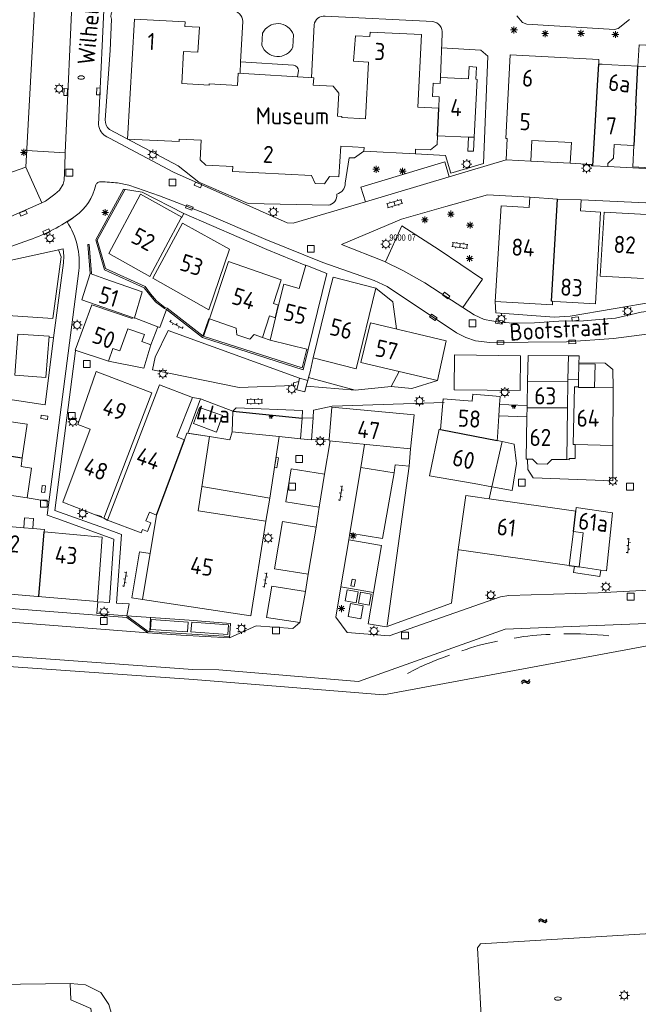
# Model space of a CAD drawing. Extents: x 168769 to 512904, y 516715 to 1559940.
# Tile 52 of 186: x 169092 to 169183, y 519219 to 519363. Entities that reach past the tile are written whole.
import ezdxf

# ---------------------------------------------------------------- set-up
doc = ezdxf.new("R2010")
doc.units = 0
doc.header["$MEASUREMENT"] = 0
doc.layers.get('0').update_dxf_attribs({"linetype": 'CONTINUOUS'})
for name, color, linetype, lineweight in [('+Overig_opstal_BWT', 4, 'CONTINUOUS', 0), ('B01_HOOFDGEBOUW', 10, 'CONTINUOUS', 0), ('B02_bijgebouw', 12, 'CONTINUOUS', 0), ('B04_KUNSTWERK', 32, 'CONTINUOUS', 0), ('B07_scheidingsmuur', 14, 'CONTINUOUS', 25), ('Q04_wegmarkering', 7, 'CONTINUOUS', 0), ('Q07_KADEMUUR', 7, 'CONTINUOUS', 0), ('Q21_LANTAARNPAAL', 7, 'CONTINUOUS', 18), ('Q23_kolk', 7, 'CONTINUOUS', 18), ('Q26_BOOM', 7, 'CONTINUOUS', 18), ('Q28_rioolput', 7, 'CONTINUOUS', 18), ('Q92_BRANDKRAAN', 7, 'CONTINUOUS', 0), ('S02_symb_open_verh', 7, 'CONTINUOUS', 13), ('T01_Muur', 10, 'CONTINUOUS', 0), ('T02_RASTER', 34, 'CONTINUOUS', 0), ('T03_HEK', 34, 'CONTINUOUS', 0), ('T05_SCHUTTING', 7, 'CONTINUOUS', 25), ('V00_kant_verharding', 252, 'CONTINUOUS', 0), ('V02_Kant_open_verh', 253, 'CONTINUOUS', 0)]:
    doc.layers.add(name, color=color, linetype=linetype, lineweight=lineweight)
for name, color, linetype in [('S04_Talud', 7, 'CONTINUOUS'), ('S05_Water', 132, 'CONTINUOUS'), ('T20_TALUD', 34, 'CONTINUOUS'), ('Z02_Huisnummer', 253, 'CONTINUOUS'), ('Z06_STRAATNAAM', 7, 'CONTINUOUS'), ('Z09_FUNCTIEAANDUIDING', 7, 'CONTINUOUS')]:
    doc.layers.add(name, color=color, linetype=linetype)
doc.styles.add('ISOCP', font='isocp.shx', dxfattribs={"height": 1.8})
doc.styles.get("Standard").update_dxf_attribs({"font": 'ISOB.SHX'})

# ---------------------------------------------------------------- blocks, each defined once
blk = doc.blocks.new('Q21')
at = {"color": 0}
for points in [[(-1.5, 0), (-1, 0)], [(-1.06, 1.06), (-0.71, 0.71)], [(0, 1.5), (0, 1)], [(1.06, 1.06), (0.71, 0.71)], [(1.5, 0), (1, 0)], [(-1.06, -1.06), (-0.71, -0.71)], [(0, -1.5), (0, -1)], [(1.06, -1.06), (0.71, -0.71)]]:
    blk.add_lwpolyline(points, dxfattribs=at)
blk.add_circle((0, 0), 1, dxfattribs=at)
blk = doc.blocks.new('Q26')
at = {"color": 0}
for p, q in [((-1, 0), (1, 0)), ((-0.7, 0.7), (0.7, -0.7)), ((0.7, 0.7), (-0.7, -0.7)), ((0, 1), (0, -1))]:
    blk.add_line(p, q, dxfattribs=at)
blk = doc.blocks.new('Q28')
at = {"color": 0}
blk.add_lwpolyline([(1, 1), (1, -1), (-1, -1), (-1, 1)], close=True, dxfattribs=at)
blk = doc.blocks.new('Q23')
at = {"color": 0}
blk.add_lwpolyline([(0.99, -0.5), (-0.99, -0.5), (-0.99, 0.5), (0.99, 0.5), (0.99, -0.5)], dxfattribs=at)
blk = doc.blocks.new('Q92')
at = {"color": 0}
blk.add_ellipse((0, 0), major_axis=(-0.991, 0), ratio=0.499983, start_param=1.570796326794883, end_param=7.853981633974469, dxfattribs=at)
blk = doc.blocks.new('S05')
at = {"color": 0}
for p, q in [((0.08, 0.3), (0.38, 0.59)), ((0.11, -0.19), (0.41, 0.09)), ((0.38, 0.59), (0.68, 0.71)), ((0.41, 0.09), (0.71, 0.21)), ((0.68, 0.71), (1.01, 0.62)), ((0.71, 0.21), (1.02, 0.12)), ((1.01, 0.62), (1.33, 0.37)), ((1.02, 0.12), (1.36, -0.12)), ((1.33, 0.37), (1.66, 0.13)), ((1.66, 0.13), (1.97, 0.04)), ((1.97, 0.04), (2.28, 0.16)), ((2.28, 0.16), (2.58, 0.44)), ((1.36, -0.12), (1.68, -0.37)), ((1.68, -0.37), (2, -0.46)), ((2, -0.46), (2.31, -0.33)), ((2.31, -0.33), (2.61, -0.05))]:
    blk.add_line(p, q, dxfattribs=at)
blk = doc.blocks.new('S022')
at = {"color": 0}
for p, q in [((0.01, 1.15), (0.31, 1.15)), ((0.31, -2.3), (0.31, 2.3)), ((0.31, 2.1), (1.51, 2.1)), ((0.31, 0), (1.51, 0)), ((1.51, -2.3), (1.51, 2.3)), ((1.51, 1.05), (1.81, 1.05)), ((0.01, -1.15), (0.31, -1.15)), ((0.31, -2.1), (1.51, -2.1)), ((1.51, -1.05), (1.81, -1.05))]:
    blk.add_line(p, q, dxfattribs=at)
blk = doc.blocks.new('S026')
for p, q in [((0, 0), (4.4, 0)), ((0.2, 0.5), (0.2, 0)), ((1.2, 0), (1.2, -0.5)), ((2.2, 0.5), (2.2, 0)), ((3.2, 0), (3.2, -0.5)), ((4.2, 0.5), (4.2, 0))]:
    blk.add_line(p, q)
blk = doc.blocks.new('S04')
at = {"color": 0}
for p, q in [((0, 0.5), (0.5, 0.5)), ((0, 0.25), (1, 0.25)), ((0, 0), (0.5, 0)), ((0, -0.25), (1, -0.25)), ((0, -0.5), (0.5, -0.5))]:
    blk.add_line(p, q, dxfattribs=at)

msp = doc.modelspace()

# ---------------------------------------------------------------- linework, layer by layer
at = {"layer": '+Overig_opstal_BWT'}
msp.add_lwpolyline([(169130.01, 519297.85), (169129.67, 519297.91), (169129.92, 519299.34), (169130.26, 519299.28), (169130.01, 519297.85)], dxfattribs=at)
at = {"layer": 'B01_HOOFDGEBOUW'}
for p, q in [((169101.5, 519322.36), (169102.75, 519326.22)), ((169102.75, 519326.22), (169104.89, 519325.45)), ((169104.89, 519325.45), (169110.33, 519323.51)), ((169110.33, 519323.51), (169109.2, 519319.74)), ((169108.9, 519319.77), (169101.5, 519322.36))]:
    msp.add_line(p, q, dxfattribs=at)
for points in [[(169150.23, 519343.67), (169142.7, 519344.1), (169142.73, 519344.62), (169139.33, 519344.8), (169139.07, 519340.32), (169137.68, 519340.39), (169136.97, 519339.32), (169135.61, 519339.35), (169135.07, 519340.52), (169123.52, 519341.09), (169123.55, 519341.84), (169119.61, 519342.03), (169118.81, 519342.8), (169118.97, 519345.67), (169115.74, 519345.85), (169115.72, 519345.47), (169108.21, 519345.85), (169109.21, 519363.34), (169116.61, 519362.96), (169116.56, 519362.28), (169118.68, 519362.19), (169118.48, 519358.52), (169116.36, 519358.63), (169116.1, 519353.98), (169120.1, 519353.72), (169120.1, 519353.92), (169124.25, 519353.67), (169124.36, 519355.47), (169135.39, 519354.81), (169135.31, 519353.74), (169138.24, 519353.59), (169139.05, 519352.56), (169138.88, 519349.18), (169139.48, 519349.15), (169139.48, 519349), (169142.93, 519348.81), (169143.39, 519357.08), (169141.21, 519357.2), (169141.49, 519360.9), (169143.59, 519360.83), (169143.64, 519361.46), (169151.14, 519361.13), (169150.59, 519350.49)], [(169164.07, 519358.16), (169163.43, 519345.92), (169163.64, 519345.91), (169163.48, 519342.79)], [(169164.07, 519358.16), (169177.04, 519357.48), (169177, 519356.79)], [(169157.98, 519354.63), (169158.06, 519356.42), (169159.15, 519356.35), (169159.08, 519354.57)], [(169177.53, 519356.76), (169177, 519356.79), (169182.73, 519356.49)], [(169182.73, 519356.49), (169188.9, 519356.17), (169188.94, 519356.95), (169190.18, 519356.88)], [(169153.88, 519354.85), (169153.84, 519353.95), (169152.81, 519353.99), (169152.74, 519352.04), (169153.72, 519352), (169153.66, 519350.37)], [(169153.88, 519354.85), (169157.98, 519354.63)], [(169159.08, 519354.57), (169159.23, 519354.56), (169158.81, 519346.11)], [(169153.66, 519350.37), (169150.59, 519350.49)], [(169153.47, 519346.33), (169153.41, 519345.07), (169152.46, 519344.26), (169150.27, 519344.35), (169150.23, 519343.67)], [(169157.97, 519346.14), (169153.47, 519346.33)], [(169158.81, 519346.11), (169157.97, 519346.14)], [(169167.09, 519342.6), (169167.24, 519345.63), (169173.01, 519345.33), (169172.85, 519342.31)], [(169182.15, 519344.91), (169179.24, 519345.05), (169179.15, 519343.06), (169178.34, 519342.28), (169178.31, 519341.83)], [(169182.15, 519344.91), (169181.99, 519341.77), (169184.6, 519341.64), (169184.75, 519344.79)], [(169163.48, 519342.79), (169167.09, 519342.6)], [(169172.85, 519342.31), (169175.97, 519342.15), (169175.96, 519341.95), (169176.14, 519341.94)], [(169176.14, 519341.94), (169178.31, 519341.83)], [(169116.05, 519334.34), (169111.47, 519325.77), (169105.45, 519329.14), (169110.07, 519337.78)], [(169116.11, 519334.45), (169110.07, 519337.78)], [(169166.94, 519337.36), (169166.86, 519335.87), (169162.76, 519336.09), (169161.88, 519322.13)], [(169170.99, 519337.08), (169166.94, 519337.36)], [(169170.99, 519337.08), (169174.45, 519336.95)], [(169174.45, 519336.95), (169174.36, 519335.35)], [(169174.36, 519335.35), (169177.25, 519335.18)], [(169177.25, 519335.18), (169176.51, 519321.8)], [(169177.8, 519335.15), (169177.23, 519325.83)], [(169177.8, 519335.15), (169184, 519334.81)], [(169120.09, 519320.9), (169111.89, 519325.54), (169116.22, 519333.57), (169123.07, 519329.76), (169120.09, 519320.9)], [(169116.11, 519334.45), (169116.05, 519334.34)], [(169130.25, 519321.57), (169129.5, 519321.81), (169130.63, 519325.28), (169122.94, 519327.94), (169120.14, 519319.58), (169124.08, 519318.21), (169124.17, 519317.26), (169126.03, 519316.62), (169126.68, 519317.3), (169127.89, 519316.88)], [(169131, 519324.64), (169133.28, 519324.01), (169134.24, 519327.43)], [(169134.24, 519327.43), (169137.32, 519326.23)], [(169137.32, 519326.23), (169134.58, 519315.09)], [(169130.25, 519321.57), (169131, 519324.64)], [(169138.21, 519325.67), (169137.66, 519323.45)], [(169144.46, 519324.05), (169138.21, 519325.67)], [(169183.55, 519325.47), (169177.23, 519325.83)], [(169135.28, 519313.89), (169141.56, 519312.31), (169144.46, 519324.05)], [(169137.66, 519323.45), (169135.28, 519313.89)], [(169161.88, 519322.13), (169170.24, 519321.63), (169170.27, 519322.15)], [(169170.27, 519322.15), (169170.09, 519322.16)], [(169170.58, 519322.14), (169170.27, 519322.15)], [(169176.51, 519321.8), (169170.58, 519322.14)], [(169100.54, 519315.01), (169102.97, 519321.62), (169108.86, 519319.64)], [(169109.2, 519319.74), (169112.61, 519318.42), (169111.61, 519315.77), (169110.26, 519316.28), (169110.65, 519317.31), (169108.23, 519318.14), (169107.08, 519314.9), (169106.03, 519315.27), (169105.4, 519313.39), (169100.54, 519315.01)], [(169108.86, 519319.64), (169108.9, 519319.77)], [(169109.2, 519319.74), (169109.18, 519319.68), (169108.9, 519319.77)], [(169129.81, 519319.75), (169128.92, 519320.02), (169127.89, 519316.88)], [(169129.02, 519316.49), (169129.81, 519319.75)], [(169143.67, 519319.02), (169142.24, 519313.21)], [(169143.67, 519319.02), (169154.71, 519316.36)], [(169127.89, 519316.88), (169129.02, 519316.49)], [(169134.58, 519315.09), (169129.02, 519316.49)], [(169154.71, 519316.36), (169153.45, 519310.57)], [(169147.85, 519311.89), (169142.24, 519313.21)], [(169104.72, 519290.47), (169098.75, 519292.83), (169102.74, 519303.48), (169100.94, 519304.16), (169103.6, 519311.92), (169111.76, 519308.77), (169104.72, 519290.47)], [(169153.45, 519310.57), (169147.85, 519311.89)], [(169166.54, 519306.94), (169166.58, 519310.45)], [(169166.58, 519310.45), (169172.5, 519310.41)], [(169172.5, 519310.41), (169172.46, 519306.57)], [(169172.5, 519310.41), (169172.51, 519310.73)], [(169174.07, 519310.69), (169172.51, 519310.73)], [(169174.03, 519309.65), (169174.07, 519310.69)], [(169112.43, 519290.93), (169111.38, 519291.34), (169110.88, 519290.08), (169111.62, 519289.79), (169111.13, 519288.55), (169110.39, 519288.84), (169110.19, 519288.32), (169105.27, 519290.2), (169112.87, 519309.96), (169117.66, 519308.08)], [(169173.57, 519301.22), (169173.27, 519301.23), (169173.47, 519309.66), (169174.03, 519309.65)], [(169176.41, 519309.54), (169174.03, 519309.56), (169174.03, 519309.65)], [(169179.11, 519309.53), (169176.41, 519309.54)], [(169179.11, 519309.53), (169179.04, 519301.07)], [(169117.66, 519308.08), (169115.41, 519302.37), (169116.5, 519301.94)], [(169162.51, 519307.06), (169162.59, 519308.27), (169158.6, 519308.58), (169158.52, 519307.58), (169154.31, 519307.93), (169153.91, 519303.45)], [(169121.21, 519303.05), (169117.82, 519304.3), (169118.68, 519306.65), (169122.06, 519305.45), (169121.21, 519303.05)], [(169137.63, 519301.96), (169138.05, 519306.69), (169150.04, 519305.55), (169149.53, 519300.6)], [(169162.4, 519305.41), (169162.51, 519307.06)], [(169166.51, 519305.29), (169166.53, 519306.64)], [(169166.53, 519306.64), (169166.54, 519306.94)], [(169172.46, 519306.57), (169172.37, 519299.03)], [(169092.83, 519299.28), (169093.52, 519304.21), (169085.1, 519305.43)], [(169162.2, 519302.32), (169162.4, 519305.41)], [(169166.6, 519299.09), (169166.43, 519299.09), (169166.51, 519305.29)], [(169153.91, 519303.45), (169153.69, 519303.5), (169152.27, 519296.64), (169158.83, 519295.53)], [(169116.5, 519301.94), (169116.84, 519302.87), (169120.15, 519302.39)], [(169120.15, 519302.39), (169118.51, 519291.55), (169128.38, 519290.03)], [(169137.62, 519301.77), (169137.63, 519301.96)], [(169137.62, 519301.77), (169149.53, 519300.6)], [(169161.39, 519295.05), (169162.91, 519301.68), (169162.16, 519301.81)], [(169162.16, 519301.81), (169162.2, 519302.32)], [(169173.57, 519301.22), (169173.54, 519299.2), (169172.69, 519299.2), (169172.69, 519299), (169172.37, 519299.03)], [(169179.04, 519301.07), (169173.57, 519301.22)], [(169087.67, 519294.31), (169093.55, 519293.43), (169094.18, 519297.76), (169092.65, 519298.01), (169092.83, 519299.28)], [(169172.37, 519299.03), (169170.16, 519299.05), (169169.49, 519298.38), (169167.99, 519298.41), (169167.33, 519299.08), (169166.6, 519299.09)], [(169158.83, 519295.53), (169161.39, 519295.05)], [(169156.61, 519285.87), (169156.49, 519285.89), (169157.62, 519293.79), (169158.98, 519293.59)], [(169158.98, 519293.59), (169160.27, 519293.41)], [(169160.27, 519293.41), (169160.99, 519293.3)], [(169160.99, 519293.3), (169173.65, 519291.49)], [(169173.65, 519291.49), (169173.71, 519292.03), (169179.03, 519291.26), (169178.15, 519282.78), (169177.32, 519282.9)], [(169104.44, 519290.7), (169103.57, 519290.95)], [(169128.38, 519290.03), (169126.22, 519276.19), (169110.39, 519278.58), (169112.43, 519290.93)], [(169093.04, 519289.09), (169087.52, 519289.55)], [(169094.35, 519288.97), (169093.04, 519289.09)], [(169096.05, 519288.83), (169094.35, 519288.97)], [(169096.02, 519288.48), (169096.05, 519288.83)], [(169095.08, 519279.03), (169103.81, 519278.31), (169104.47, 519287.72), (169096.02, 519288.48)], [(169173.3, 519288.52), (169172.71, 519283.56), (169156.61, 519285.87)], [(169177.32, 519282.9), (169174.15, 519283.36), (169174.74, 519288.32), (169173.3, 519288.52)], [(169086.36, 519279.75), (169095.08, 519279.03)]]:
    msp.add_lwpolyline(points, dxfattribs=at)
at = {"layer": 'B02_bijgebouw'}
for points in [[(169158.81, 519346.11), (169158.72, 519344.07), (169157.89, 519344.09), (169157.97, 519346.14)], [(169096.74, 519317.06), (169092.19, 519317.37), (169091.72, 519311.34), (169096.27, 519311.03), (169096.74, 519317.06)], [(169172.51, 519310.73), (169172.6, 519314.19)], [(169172.6, 519314.19), (169174.13, 519314.18)], [(169174.11, 519313.03), (169174.13, 519314.18)], [(169174.07, 519310.69), (169174.11, 519313.03)], [(169094.35, 519288.97), (169094.48, 519290.42), (169093.16, 519290.53), (169093.04, 519289.09)]]:
    msp.add_lwpolyline(points, dxfattribs=at)
at = {"layer": 'B04_KUNSTWERK'}
for points in [[(169133.21, 519310.42), (169132.92, 519309.23), (169134.07, 519308.93), (169134.3, 519309.78)], [(169133.33, 519310.92), (169133.21, 519310.42)], [(169134.51, 519310.58), (169133.33, 519310.92)], [(169134.3, 519309.78), (169134.51, 519310.58)], [(169133.43, 519302.07), (169133.72, 519305.08)], [(169133.72, 519305.08), (169135.28, 519305.11)], [(169135.28, 519305.11), (169135.04, 519301.92)], [(169135.04, 519301.92), (169133.43, 519302.07)]]:
    msp.add_lwpolyline(points, dxfattribs=at)
at = {"layer": 'B07_scheidingsmuur'}
for points in [[(169176.67, 519351.03), (169176.82, 519353.74), (169177, 519356.79)], [(169182.44, 519350.71), (169182.73, 519356.49)], [(169176.14, 519341.94), (169176.67, 519351.03)], [(169182.44, 519350.71), (169182.15, 519344.91)], [(169153.56, 519348.17), (169153.66, 519350.37)], [(169153.47, 519346.33), (169153.56, 519348.17)], [(169170.09, 519322.16), (169170.99, 519337.08)], [(169129.81, 519319.75), (169130.25, 519321.57)], [(169166.53, 519306.64), (169172.46, 519306.57)], [(169153.91, 519303.45), (169162.16, 519301.81)], [(169112.43, 519290.93), (169116.5, 519301.94)], [(169084.38, 519300.55), (169092.83, 519299.28)], [(169173.3, 519288.52), (169173.65, 519291.49)], [(169095.24, 519279.02), (169096.02, 519288.48)]]:
    msp.add_lwpolyline(points, dxfattribs=at)
at = {"layer": 'Q04_wegmarkering'}
for points in [[(169100.21, 519368.69), (169099.11, 519343.85)], [(169142.94, 519336.7), (169142.24, 519338.82), (169154.52, 519342.54), (169155.15, 519340.32)], [(169088.21, 519333.29), (169095.66, 519336.53)], [(169157.14, 519321.24), (169160.05, 519325.4), (169153.68, 519329.67), (169148.27, 519333.19), (169145.87, 519327.9)], [(169155.92, 519314.34), (169155.88, 519309.24), (169165.52, 519309.12), (169165.56, 519314.21), (169155.92, 519314.34)], [(169140.67, 519288.31), (169142.27, 519297.9)], [(169136.97, 519296.89), (169136.19, 519292.08)], [(169135.72, 519289.18), (169134.56, 519282.28)], [(169139.35, 519280.44), (169140.52, 519287.31)], [(169134.16, 519279.77), (169133.36, 519275.23)]]:
    msp.add_lwpolyline(points, dxfattribs=at)
at = {"layer": 'Q07_KADEMUUR'}
for points in [[(168968.72, 519283.61), (168968.38, 519277.87), (169065.88, 519270.57), (169117.83, 519266.91), (169145.57, 519264.66), (169244.37, 519283.03), (169276.15, 519288.73), (169301.37, 519293.54), (169299.9, 519299.75)], [(168938.71, 519285.47), (168938.91, 519281.38), (168937.18, 519257.84), (169015.56, 519221.57), (169016.63, 519221.42), (169099.8, 519222.5)], [(169189.42, 519230.09), (169159.75, 519228.33), (169159.32, 519227.73), (169160.2, 519211.36), (169160.75, 519211.15), (169186.74, 519212.49)], [(169099.8, 519222.5), (169102.04, 519222.33), (169104.3, 519221.18), (169105.48, 519219.45), (169105.91, 519217.93), (169112.21, 519169.33), (169119.89, 519134.82), (169142.5, 519073.51), (169166.97, 519035.01), (169167.14, 519031.56)]]:
    msp.add_lwpolyline(points, dxfattribs=at)
at = {"layer": 'T01_Muur'}
for points in [[(169118.63, 519339.56), (169115.6, 519341.94), (169105.57, 519347.26, -0.27083), (169104.95, 519348.67), (169105.66, 519358.78), (169105.83, 519363.36, -0.5435), (169107.61, 519365.38), (169123.4, 519364.54, -0.441905), (169125.02, 519363.02), (169124.68, 519357.1)], [(169154.12, 519361.24, 0.419505), (169152.77, 519363.01), (169137.05, 519363.8, 0.404555), (169135.44, 519362.51), (169135.06, 519354.83)], [(169127.83, 519359.55), (169127.91, 519361.3, -0.671635), (169132.41, 519361.08), (169132.34, 519359.32, -0.688281), (169127.83, 519359.55)], [(169124.68, 519357.1), (169132.44, 519356.64, -0.410793), (169133.14, 519355.8), (169133.01, 519354.96)], [(169142.7, 519344.1), (169141.33, 519343.08), (169140.58, 519343.12), (169139.96, 519339.38, -0.37726), (169138.75, 519337.82, -0.414208), (169137.48, 519336.19), (169125.79, 519336.44)], [(169164.67, 519272.96, -0.038016), (169169.93, 519273.51)], [(169171.89, 519273.59, -0.032232), (169178.47, 519273.3)], [(169157, 519271.09, -0.04226), (169162.2, 519272.51)], [(169149.08, 519267.81, -0.042157), (169155.2, 519270.45)]]:
    msp.add_lwpolyline(points, format="xyb", dxfattribs=at)
for points in [[(169153.88, 519354.85), (169154.12, 519361.24)], [(169124.68, 519357.1), (169124.64, 519355.45)], [(169125.79, 519336.44), (169118.63, 519339.56)], [(169134.58, 519315.09), (169133.85, 519312.16), (169119.13, 519316.86), (169113.87, 519320.97), (169113.57, 519321.08), (169112.3, 519322.06), (169111.42, 519323.12), (169110.64, 519324.14), (169104.81, 519326.77), (169103.55, 519331.12), (169107.62, 519338.54)], [(169134.39, 519315.14), (169133.7, 519312.42), (169119.22, 519317.04), (169113.97, 519321.15), (169113.66, 519321.25), (169112.44, 519322.21), (169111.57, 519323.25), (169110.77, 519324.3), (169104.98, 519326.92), (169103.76, 519331.1), (169107.79, 519338.44)], [(169102.75, 519326.22), (169102.39, 519330.43), (169102.59, 519330.45), (169102.95, 519326.23)], [(169119.29, 519317.02), (169120.14, 519319.58), (169120.05, 519319.61), (169119.19, 519317.06)], [(169119.05, 519295.08), (169128.96, 519293.38)]]:
    msp.add_lwpolyline(points, dxfattribs=at)
at = {"layer": 'T02_RASTER', "linetype": 'Continuous'}
msp.add_lwpolyline([(169174.11, 519313.18), (169177.95, 519313.13), (169179.08, 519312.19), (169179.12, 519309.53)], dxfattribs=at)
at = {"layer": 'T03_HEK'}
for points in [[(169195.41, 519358.95), (169182.89, 519359.59), (169182.73, 519356.49)], [(169120.15, 519302.39), (169117, 519302.91), (169118.86, 519307.91)], [(169123.57, 519306.1), (169123.46, 519303.09)], [(169149.34, 519298.06), (169146.11, 519274.79)]]:
    msp.add_lwpolyline(points, dxfattribs=at)
at = {"layer": 'T05_SCHUTTING'}
for points in [[(169104.72, 519290.47), (169105.27, 519290.2)], [(169172.71, 519283.56), (169174.15, 519283.36)]]:
    msp.add_lwpolyline(points, dxfattribs=at)
at = {"layer": 'T20_TALUD'}
msp.add_lwpolyline([(169123.57, 519306.1), (169133.72, 519305.08)], dxfattribs=at)
at = {"layer": 'V00_kant_verharding'}
for p, q in [((169107.62, 519338.54), (169110.32, 519338.11)), ((169110.32, 519338.11), (169116.4, 519334.98)), ((169113.87, 519320.97), (169112.92, 519318.32)), ((169112.92, 519318.32), (169112.61, 519318.42)), ((169130.82, 519289.99), (169129.65, 519283.06)), ((169135.72, 519289.18), (169130.82, 519289.99)), ((169129.65, 519283.06), (169134.56, 519282.28)), ((169134.56, 519282.28), (169134.16, 519279.77)), ((169129.25, 519280.56), (169128.49, 519275.95)), ((169134.16, 519279.77), (169129.25, 519280.56)), ((169078.29, 519276.27), (169111.15, 519273.71)), ((169111.54, 519275.92), (169111.43, 519273.93)), ((169128.49, 519275.95), (169133.36, 519275.23)), ((169123.25, 519275.08), (169117.2, 519275.56)), ((169123.06, 519272.99), (169123.25, 519275.08)), ((169126.96, 519274.74), (169123.06, 519272.99)), ((169132.33, 519274.36), (169126.96, 519274.74)), ((169133.36, 519275.23), (169132.33, 519274.36)), ((169115.96, 519273.4), (169123.06, 519272.99)), ((169123.08, 519273.21), (169116.04, 519273.64))]:
    msp.add_line(p, q, dxfattribs=at)
for points in [[(169085.37, 519338.98), (169086.13, 519342.87), (169084.8, 519343.08), (169091.14, 519370.15), (169094.86, 519369.37), (169093.32, 519341.72), (169085.37, 519338.98)], [(169104.88, 519367.9), (169103.95, 519347.96)], [(169165.04, 519363.85), (169165.89, 519362.85), (169166.49, 519362.63), (169179.32, 519361.83), (169179.86, 519361.97), (169181.5, 519363.31)], [(169150.23, 519343.67), (169154.62, 519343.42), (169155.39, 519340.88), (169160.18, 519342.3), (169160.79, 519357.94), (169159.8, 519358.82), (169154.04, 519359.15)], [(169137.13, 519334.98), (169132.37, 519333.58), (169131.52, 519333.6), (169114.89, 519341.01), (169105.58, 519345.98)], [(169099.11, 519343.85), (169093.46, 519344.17)], [(169099.11, 519343.85), (169099.03, 519341.92)], [(169096.23, 519336.79), (169097.57, 519337.78), (169098.25, 519338.37), (169098.79, 519339.25), (169098.94, 519339.86), (169099.03, 519341.92)], [(169155.15, 519340.32), (169163.48, 519342.79)], [(169167.09, 519342.6), (169172.85, 519342.31)], [(169093.32, 519341.72), (169095.66, 519336.53)], [(169200.11, 519340.69), (169178.31, 519341.83)], [(169106.71, 519339.43), (169108.36, 519339.1), (169112.85, 519337.54), (169119.41, 519335), (169128.4, 519331.16), (169136.69, 519327.81), (169144.23, 519325.21), (169146.11, 519324.32), (169156.23, 519317.55), (169157.6, 519316.87), (169158.99, 519316.38), (169161.08, 519316.11), (169172.31, 519316.22), (169179.14, 519316.7)], [(169142.94, 519336.7), (169155.15, 519340.32)], [(169148.19, 519334.13), (169154.7, 519336.02), (169160.75, 519337.68)], [(169160.75, 519337.68), (169166.94, 519337.36)], [(169095.66, 519336.53), (169096.23, 519336.79)], [(169137.13, 519334.98), (169142.94, 519336.7)], [(169185.98, 519336.45), (169174.45, 519336.95)], [(169134.22, 519327.36), (169128.56, 519329.73), (169116.4, 519334.98), (169116.11, 519334.45)], [(169202.86, 519335.57), (169223.82, 519334.18), (169201.28, 519322.5), (169200.74, 519322.32), (169200.24, 519322.21), (169192.79, 519321.54), (169187, 519321.03), (169183.18, 519320.57), (169179.43, 519319.71), (169174.8, 519319.32), (169171.16, 519319.25), (169167.63, 519319), (169164.63, 519318.96), (169162.5, 519319.12), (169160.25, 519319.51), (169158.79, 519320.15), (169153.86, 519323.4), (169151.6, 519324.83), (169148.47, 519326.59), (169145.61, 519328.03)], [(169145.61, 519328.03), (169139.45, 519330.47), (169148.19, 519334.13)], [(169087.69, 519328.92), (169093.89, 519331.11)], [(169098.11, 519329.65), (169098.5, 519328.64), (169097.3, 519319.65), (169087.76, 519320.28)], [(169088.19, 519326.16), (169088.27, 519327.54), (169098.81, 519329.8), (169098.87, 519328.76), (169098.82, 519327.78), (169097.4, 519316.8), (169096.72, 519316.86)], [(169144.46, 519324.05), (169146.96, 519322.05)], [(169147.45, 519318.11), (169146.96, 519322.05)], [(169161.88, 519322.13), (169161.97, 519320.45)], [(169172.82, 519320), (169185.39, 519322.13)], [(169161.97, 519320.45), (169170.51, 519319.82), (169172.82, 519320)], [(169112.25, 519314.01), (169114.11, 519317.9)], [(169114.11, 519317.9), (169133.33, 519310.92)], [(169179.14, 519316.7), (169189.28, 519318.04)], [(169097.4, 519316.8), (169096.17, 519307.03), (169085.57, 519308.62), (169069.53, 519308.1)], [(169100.58, 519314.92), (169097.59, 519291.62), (169104.85, 519289)], [(169111.61, 519315.77), (169110.57, 519312.37), (169105.4, 519313.39)], [(169124.48, 519309.58), (169111.86, 519312.12), (169112.25, 519314.01)], [(169135.28, 519313.89), (169134.88, 519311.83)], [(169166.58, 519310.45), (169166.72, 519314.25), (169172.6, 519314.19)], [(169134.64, 519311.02), (169134.88, 519311.83)], [(169146.71, 519309.71), (169147.85, 519311.89)], [(169174.11, 519313.03), (169176.48, 519312.98), (169176.41, 519309.54)], [(169124.48, 519309.58), (169132.44, 519309.84), (169132.41, 519310.23), (169133.21, 519310.42)], [(169134.51, 519310.58), (169134.64, 519311.02)], [(169141.42, 519309.18), (169134.64, 519311.02)], [(169146.71, 519309.71), (169149.7, 519309.41), (169153.45, 519310.57)], [(169141.42, 519309.18), (169134.3, 519309.78)], [(169141.42, 519309.18), (169146.71, 519309.71)], [(169133.72, 519305.08), (169133.74, 519306.19), (169124.07, 519306.6), (169123.57, 519306.1), (169118.86, 519307.91), (169117.66, 519308.08)], [(169154.42, 519307.36), (169138.1, 519306.82), (169135.35, 519306.26), (169135.28, 519305.11)], [(169166.54, 519306.94), (169162.51, 519307.06)], [(169166.51, 519305.29), (169162.4, 519305.41)], [(169278.64, 519300.21), (169281.39, 519300.56), (169291.25, 519302.37), (169297.79, 519303.62), (169299.65, 519294.76), (169267.65, 519288.53), (169238.8, 519283.61), (169234.96, 519284.8), (169234.11, 519284.66), (169234.4, 519282.79), (169217.14, 519279.6), (169216.81, 519281.49), (169216.52, 519281.44), (169213.15, 519278.71), (169194.9, 519275.53), (169163.36, 519274.28), (169141.91, 519266.6), (169121.55, 519268.32), (169117.73, 519268.38), (169051.35, 519273.19), (169019.5, 519275.35)], [(169130.33, 519302.41), (169123.46, 519303.09), (169123.13, 519301.9), (169120.15, 519302.39)], [(169128.38, 519290.03), (169128.96, 519293.38), (169130.33, 519302.41)], [(169130.33, 519302.41), (169133.43, 519302.07)], [(169137.79, 519301.75), (169136.97, 519296.89), (169132.09, 519297.7), (169131.32, 519292.87)], [(169135.04, 519301.92), (169137.63, 519301.96)], [(169162.91, 519301.68), (169164.67, 519301.28), (169165, 519298.46)], [(169144.12, 519279.62), (169145.3, 519286.51), (169140.52, 519287.31), (169140.67, 519288.31), (169145.45, 519287.53), (169147.11, 519297.11), (169142.27, 519297.9), (169142.81, 519301.26)], [(169147.26, 519298.29), (169149.34, 519298.06), (169149.53, 519300.6)], [(169179.04, 519301.07), (169179.06, 519295.93), (169167.41, 519296.35), (169166.64, 519297.59), (169166.6, 519299.09)], [(169147.26, 519298.29), (169147.11, 519297.11)], [(169164.37, 519294.5), (169165, 519298.46)], [(169161.39, 519295.05), (169160.99, 519293.3)], [(169161.39, 519295.05), (169164.37, 519294.5)], [(169131.32, 519292.87), (169136.19, 519292.08)], [(169136.19, 519292.08), (169135.72, 519289.18)], [(169104.85, 519289), (169107.3, 519288.09), (169106.59, 519278.08), (169108.41, 519277.95), (169108.1, 519276.23), (169103.72, 519276.56), (169103.84, 519278.28), (169105.56, 519278.17), (169106.17, 519287.43), (169097.85, 519290.42)], [(169156.49, 519285.89), (169155.49, 519278.06), (169145.97, 519274.59), (169143.34, 519275.03), (169144.12, 519279.62)], [(169111.51, 519285.32), (169109.93, 519285.58), (169108.81, 519278.84), (169110.39, 519278.58)], [(169177.32, 519282.9), (169177.19, 519281.98), (169173.33, 519282.53), (169173.46, 519283.46)], [(169138.6, 519276.01), (169139.35, 519280.44), (169144.12, 519279.62)], [(169194.3, 519280.51), (169176.9, 519279.58)], [(169139.99, 519278.41), (169141.58, 519278.11), (169141.87, 519279.7), (169140.29, 519280.01), (169139.99, 519278.41)], [(169142.2, 519279.65), (169141.91, 519278.05), (169143.49, 519277.79), (169143.78, 519279.39), (169142.2, 519279.65)], [(169176.9, 519279.58), (169163.88, 519279.16), (169162.68, 519279.01), (169146.42, 519273.3)], [(169074.8, 519278.56), (169108.09, 519275.97), (169111.15, 519273.71), (169115.96, 519273.4)], [(169142.61, 519277.68), (169140.73, 519278.02), (169140.39, 519276.12), (169142.27, 519275.78), (169142.61, 519277.68)], [(169116.04, 519273.64), (169111.23, 519273.94), (169108.11, 519276.23), (169117.2, 519275.56)], [(169146.42, 519273.3), (169140.26, 519273.78), (169138.6, 519276.01)], [(169117.03, 519275.29), (169111.63, 519275.66), (169111.53, 519274.24), (169116.93, 519273.87), (169117.03, 519275.29)], [(169122.95, 519274.91), (169117.56, 519275.28), (169117.46, 519273.86), (169122.85, 519273.49), (169122.95, 519274.91)], [(169099.92, 519220.14), (169099.8, 519222.5)], [(169099.92, 519220.14), (169102.83, 519218.85), (169105.72, 519197.6), (169108.41, 519177.21), (169109.34, 519169.89), (169114.8, 519146.22), (169116.92, 519137.24), (169119.45, 519128.89), (169127.4, 519107.14), (169138.67, 519076.6), (169139.15, 519075.25), (169141.74, 519069.89), (169151.46, 519054.76)]]:
    msp.add_lwpolyline(points, dxfattribs=at)
for points in [[(169103.95, 519347.96, 0.253387), (169105.18, 519346.16), (169105.58, 519345.98)], [(169100.56, 519334.58, 0.187259), (169103.56, 519339.16)], [(169106.71, 519339.43, 0.021802), (169104.36, 519339.6, 0.135464), (169103.84, 519339.48, 0.161823), (169103.56, 519339.16)], [(169093.89, 519331.11, 0.065233), (169100.56, 519334.58)], [(169097.85, 519290.42), (169096.46, 519290.92), (169101.07, 519326.62, 0.179844), (169099.37, 519333.74), (169100.21, 519334.31)]]:
    msp.add_lwpolyline(points, format="xyb", dxfattribs=at)
at = {"layer": 'V02_Kant_open_verh'}
msp.add_line((169093.55, 519293.43), (169096.72, 519292.93), dxfattribs=at)

# ---------------------------------------------------------------- block references
at = {"layer": 'Q21_LANTAARNPAAL', "xscale": 0.5, "yscale": 0.5}
for p in [(169098.22, 519353.2), (169111.91, 519343.59), (169157.72, 519342.18), (169175.23, 519341.6), (169129.49, 519335.2), (169096.87, 519331.36), (169162.8, 519319.57), (169181.22, 519320.71), (169100.83, 519318.69), (169113.35, 519311.58), (169132.17, 519309.34), (169163.29, 519308.87), (169150.83, 519307.59), (169100.22, 519304.55), (169136.33, 519301.72), (169179.06, 519295.93), (169101.64, 519291.15), (169128.73, 519287.57), (169178.06, 519280.45), (169161.24, 519279.23), (169104.76, 519276.77), (169124.84, 519274.35), (169144.18, 519273.99), (169180.73, 519220.78)]:
    msp.add_blockref('Q21', p, dxfattribs=at)
at = {"layer": 'Q21_LANTAARNPAAL', "xscale": 0.5, "yscale": 0.5, "zscale": 0.5}
msp.add_blockref('Q21', (169145.93, 519330.51), dxfattribs=at)
at = {"layer": 'Q23_kolk'}
for p, xscale, yscale, rotation in [((169099.15, 519352.7), 0.4999999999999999, 0.4999999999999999, 266.2919699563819), ((169103.95, 519352.8), 0.4999999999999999, 0.4999999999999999, 267.9058151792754), ((169118.49, 519339.14), 0.4999999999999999, 0.4999999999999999, 338.2945632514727), ((169117.21, 519335.85), 0.5, 0.5, 338.7584142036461), ((169092.98, 519335.01), 0.5, 0.5, 201.2415857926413), ((169096.36, 519332.3), 0.5000000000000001, 0.5000000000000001, 204.3298767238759), ((169154.73, 519322.99), 0.5000000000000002, 0.5000000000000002, 143.7762679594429), ((169152.85, 519319.81), 0.5, 0.5, 326.1904419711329), ((169162.47, 519319.12), 0.5, 0.5, 170.0419293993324), ((169173.59, 519319.58), 0.5, 0.5, 6.911227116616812), ((169162.67, 519316.12), 0.4999999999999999, 0.4999999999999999, 180.5600161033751), ((169173.14, 519316.22), 0.5, 0.5, 1.13494318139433), ((169096.04, 519305.21), 0.5, 0.5, 171.4372779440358), ((169095.92, 519294.75), 0.4999999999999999, 0.4999999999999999, 82.91772573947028), ((169141.13, 519281.02), 0.5, 0.5, 79.48031308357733)]:
    msp.add_blockref('Q23', p, dxfattribs=dict(at, xscale=xscale, yscale=yscale, rotation=rotation))
at = {"layer": 'Q26_BOOM', "xscale": 0.5, "yscale": 0.5}
for p in [(169164.63, 519361.78), (169169.19, 519361.24), (169174.41, 519361.28), (169179.44, 519361.11), (169093.04, 519343.9), (169144.52, 519341.43), (169148.37, 519341.16), (169104.92, 519335.12), (169155.4, 519334.89), (169151.61, 519334.04), (169158.21, 519333.28), (169158.15, 519328.4), (169141.13, 519287.9), (169139.44, 519277.27)]:
    msp.add_blockref('Q26', p, dxfattribs=at)
at = {"layer": 'Q28_rioolput', "xscale": 0.5, "yscale": 0.5}
for p in [(169099.7, 519340.93), (169114.75, 519339.51), (169134.96, 519329.82), (169158.57, 519318.93), (169102.25, 519312.99), (169100.05, 519305.41), (169133.25, 519299.13), (169165.77, 519295.65), (169132.24, 519295.07), (169181.56, 519295.09), (169095.96, 519292.6), (169181.67, 519279.02), (169104.73, 519275.47), (169129.88, 519274.08), (169148.71, 519273.34)]:
    msp.add_blockref('Q28', p, dxfattribs=at)
at = {"layer": 'Q92_BRANDKRAAN', "xscale": 0.5, "yscale": 0.5}
for p in [(169101.42, 519354.83), (169171.04, 519220.31)]:
    msp.add_blockref('Q92', p, dxfattribs=at)
at = {"layer": 'S02_symb_open_verh'}
for name, p, xscale, yscale, rotation in [('S022', (169147.06, 519336.86), 0.5, 0.5, 286.5835290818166), ('S022', (169156.68, 519329.85), 0.5, 0.5, 83.40948981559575), ('S026', (169114.34, 519319.21), 0.5, 0.5, 331.4586411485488), ('S022', (169126.77, 519307.07), 0.4999999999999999, 0.4999999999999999, 91.90624745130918), ('S026', (169139.19, 519293.03), 0.5, 0.5, 80.6004676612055), ('S026', (169181.26, 519285.37), 0.5, 0.5, 85.89629771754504), ('S026', (169107.67, 519280.47), 0.5, 0.5, 80.6004676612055), ('S026', (169128.17, 519280.34), 0.5, 0.5, 80.6004676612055)]:
    msp.add_blockref(name, p, dxfattribs=dict(at, xscale=xscale, yscale=yscale, rotation=rotation))
at = {"layer": 'S04_Talud', "xscale": 0.5, "yscale": 0.5}
for p, rotation in [((169164.58, 519307), 268.2989889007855), ((169129.15, 519305.54), 264.2551663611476)]:
    msp.add_blockref('S04', p, dxfattribs=dict(at, rotation=rotation))
at = {"layer": 'S05_Water', "xscale": 0.5, "yscale": 0.5}
for p, rotation in [((169165.73, 519266.38), 13.67030402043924), ((169168.18, 519231.56), 5.374244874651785)]:
    msp.add_blockref('S05', p, dxfattribs=dict(at, rotation=rotation))

# ---------------------------------------------------------------- texts
at = {"layer": 'Q21_LANTAARNPAAL', "width": 0.711111}
msp.add_text('9000 07', height=0.9, dxfattribs=at).set_placement((169146.43, 519331.01))
at = {"layer": 'Z02_Huisnummer', "style": 'ISOCP'}
for s, rotation, p in [('1', 356.8509, (169111.04, 519358.88)), ('3', 357.0333, (169144.18, 519357.42)), ('6', 354.2189, (169165.72, 519353.59)), ('6a', 354.2189, (169178.3, 519352.93)), ('4', 357.1417, (169155.28, 519349.23)), ('5', 356.7071, (169165.38, 519347.18)), ('7', 357.1139, (169177.98, 519346.56)), ('2', 356.7288, (169127.91, 519342.4)), ('52', 331.8394, (169108.51, 519330.85)), ('84', 356.5329, (169164.19, 519328.86)), ('82', 357.2416, (169179.12, 519329.25)), ('53', 341.4041, (169115.63, 519326.78)), ('83', 356.8344, (169171.32, 519323.01)), ('51', 343.2357, (169103.77, 519322.04)), ('54', 341.9435, (169123.22, 519321.86)), ('55', 346.2121, (169130.81, 519319.47)), ('56', 346.135, (169137.53, 519317.31)), ('50', 339.4145, (169102.8, 519316.22)), ('57', 347.7311, (169144.2, 519314.19)), ('49', 338.9648, (169104.3, 519305.82)), ('58', 356.2486, (169156.37, 519303.87)), ('47', 354.1223, (169141.65, 519302.28)), ('44', 339.7392, (169109.23, 519298.59)), ('60', 347.049, (169155.46, 519298.23)), ('48', 338.9648, (169101.54, 519297.09)), ('61', 353.2539, (169162.02, 519288.06)), ('61a', 354.1128, (169173.92, 519288.88)), ('42', 355.2832, (169089.15, 519285.69)), ('43', 356.0109, (169097.51, 519283.94)), ('45', 351.1406, (169117.22, 519282.46))]:
    msp.add_text(s, height=2.5, rotation=rotation, dxfattribs=at).set_placement(p)
for s, p in [('63', (169167.6, 519307.09)), ('44a', (169118.18, 519304.41)), ('64', (169173.77, 519303.83)), ('62', (169166.9, 519301.02))]:
    msp.add_text(s, height=2.5, dxfattribs=at).set_placement(p)
at = {"layer": 'Z06_STRAATNAAM', "style": 'ISOCP'}
for s, rotation, p in [('Wilhelminaplein', 84.7166, (169103.34, 519356.59)), ('Bootstraat', 3.4968, (169164.05, 519316.38))]:
    msp.add_text(s, height=2.5, rotation=rotation, dxfattribs=at).set_placement(p)
at = {"layer": 'Z09_FUNCTIEAANDUIDING', "style": 'ISOCP'}
msp.add_text('Museum', height=2.5, dxfattribs=at).set_placement((169126.93, 519347.99))

doc.saveas('drawing.dxf')
